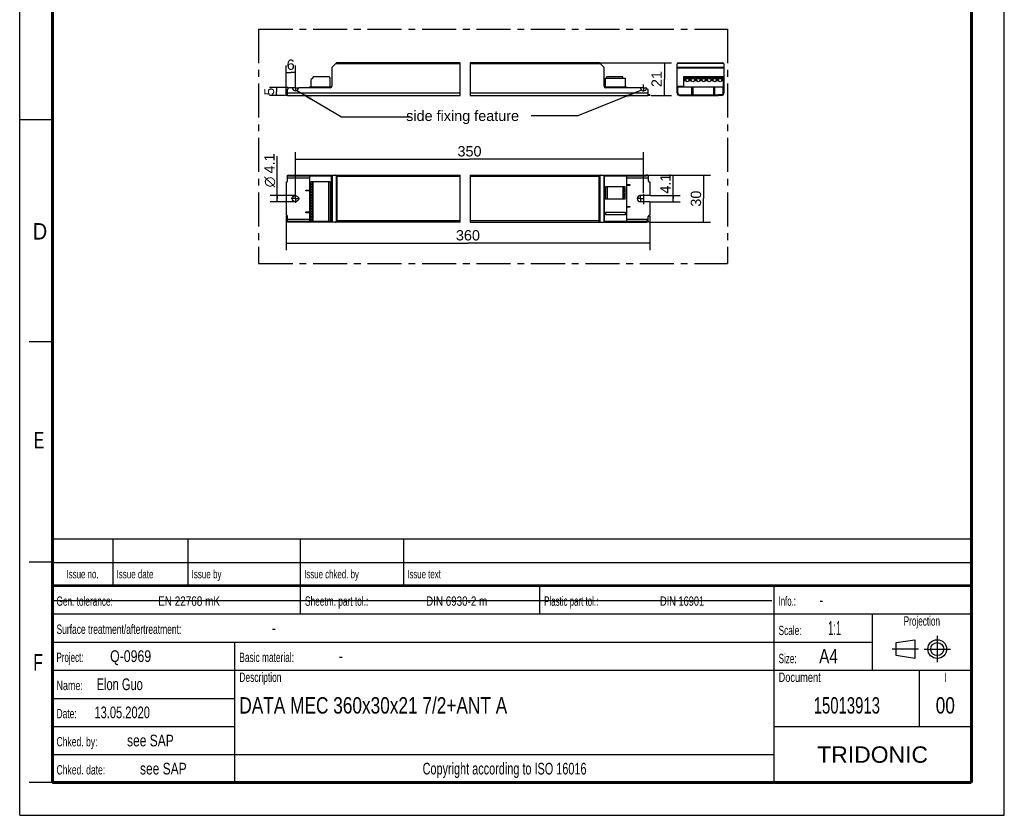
# Model space of a CAD drawing. Header units: millimetres. Extents: x 0 to 210, y 0 to 297.
# Tile 1 of 2: x 0 to 210, y 0 to 170. Entities that reach past the tile are written whole.
import ezdxf
from ezdxf.enums import TextEntityAlignment as Align

# ---------------------------------------------------------------- set-up
doc = ezdxf.new("R2010")
doc.units = ezdxf.units.MM
doc.header["$LTSCALE"] = 19.36
doc.linetypes.add('CENTER', pattern=[0.6, 0.375, -0.075, 0.075, -0.075])
doc.layers.get('0').update_dxf_attribs({"linetype": 'CONTINUOUS'})
for name, color, linetype in [('DEFAULT_1', 7, 'CENTER'), ('Z_AXIS', 7, 'CONTINUOUS'), ('Z_DIM_2D', 7, 'CONTINUOUS'), ('Z_NOTICE', 7, 'CONTINUOUS')]:
    doc.layers.add(name, color=color, linetype=linetype)
doc.styles.get("Standard").update_dxf_attribs({"font": 'txt', "width": 0.7})
doc.styles.add('TEXTSTYLE_2', font='txt', dxfattribs={"width": 0.75})
doc.styles.add('TEXTSTYLE_3', font='helveticaneueltw1g-ltcn.otf')
doc.styles.add('TEXTSTYLE_4', font='gdt', dxfattribs={"width": 0.7})
doc.styles.add('TEXTSTYLE_5', font='arial.ttf')
doc.dimstyles.new('DIMSTYLE_1', dxfattribs={"dimtxt": 2.2, "dimasz": 3.5, "dimexe": 1.5, "dimexo": 0, "dimgap": 0.55, "dimtad": 1, "dimdec": 1, "dimlfac": 3, "dimdsep": 46, "dimtxsty": 'TEXTSTYLE_3', "dimblk": '_FILLED', "dimblk1": '_FILLED', "dimblk2": '_FILLED', "dimcen": 0.09, "dimclrt": 5, "dimadec": 4, "dimazin": 2, "dimtp": 0.1, "dimtm": 0.1, "dimtfac": 1, "dimtdec": 1, "dimtofl": 0, "dimtmove": 0, "dimatfit": 3, "dimldrblk": '_FILLED', "dimfxl": 1, "dimtolj": 1, "dimarcsym": 0})
doc.dimstyles.new('DIMSTYLE_2', dxfattribs={"dimtxt": 2.2, "dimasz": 3.5, "dimexe": 1.5, "dimexo": 0, "dimgap": 0.55, "dimtad": 1, "dimdec": 1, "dimlfac": 3, "dimdsep": 46, "dimtxsty": 'TEXTSTYLE_3', "dimblk": '_FILLED', "dimblk1": '_FILLED', "dimblk2": '_FILLED', "dimcen": 0.09, "dimclrt": 5, "dimadec": 4, "dimazin": 2, "dimtp": 0.2, "dimtm": 0.2, "dimtfac": 1, "dimtdec": 1, "dimtofl": 0, "dimtmove": 0, "dimatfit": 3, "dimldrblk": '_FILLED', "dimfxl": 1, "dimtolj": 1, "dimarcsym": 0})
doc.dimstyles.new('DIMSTYLE_3', dxfattribs={"dimtxt": 2.2, "dimasz": 3.5, "dimexe": 1.5, "dimexo": 0, "dimgap": 0.55, "dimtad": 1, "dimdec": 1, "dimlfac": 3, "dimdsep": 46, "dimtxsty": 'TEXTSTYLE_3', "dimblk": '_FILLED', "dimblk1": '_FILLED', "dimblk2": '_FILLED', "dimcen": 0.09, "dimclrt": 5, "dimadec": 4, "dimazin": 2, "dimtp": 0.5, "dimtm": 0.5, "dimtfac": 1, "dimtdec": 1, "dimtofl": 0, "dimtmove": 0, "dimatfit": 3, "dimldrblk": '_FILLED', "dimfxl": 1, "dimtolj": 1, "dimarcsym": 0})
doc.dimstyles.new('DIMSTYLE_4', dxfattribs={"dimtxt": 2.1, "dimasz": 3.5, "dimexe": 1.5, "dimexo": 0, "dimgap": 0.525, "dimtad": 1, "dimdec": 1, "dimlfac": 3, "dimdsep": 46, "dimtxsty": 'TEXTSTYLE_3', "dimblk": '_FILLED', "dimblk1": '_FILLED', "dimblk2": '_FILLED', "dimcen": 0.09, "dimclrt": 5, "dimadec": 4, "dimazin": 2, "dimtp": 0.1, "dimtm": 0.1, "dimtfac": 1, "dimtdec": 1, "dimtofl": 0, "dimtmove": 0, "dimatfit": 3, "dimldrblk": '_FILLED', "dimfxl": 1, "dimtolj": 1, "dimarcsym": 0})
doc.dimstyles.get("Standard").update_dxf_attribs({"dimtxt": 3.5, "dimasz": 3.5, "dimexe": 1.5, "dimexo": 0, "dimtad": 1, "dimdec": 4, "dimdsep": 46, "dimtxsty": 'STANDARD', "dimblk": '_FILLED', "dimblk1": '_FILLED', "dimblk2": '_FILLED', "dimcen": 0.09, "dimclrt": 5, "dimadec": 4, "dimazin": 2, "dimtol": 1, "dimtp": 0.0001, "dimtm": 0.0001, "dimtfac": 1, "dimtdec": 4, "dimtofl": 0, "dimtmove": 0, "dimatfit": 3, "dimldrblk": '_FILLED', "dimfxl": 1, "dimtolj": 1, "dimarcsym": 0})

# ---------------------------------------------------------------- blocks, each defined once
blk = doc.blocks.new('PROJEKTIONSMETHODE_BL0', base_point=(192.31, 35.47))
at = {"color": 2, "linetype": 'CONTINUOUS'}
for p, q in [((186.91, 36.87), (190.91, 37.47)), ((186.91, 34.07), (186.91, 36.87)), ((190.91, 37.47), (190.91, 33.47)), ((190.91, 33.47), (186.91, 34.07))]:
    blk.add_line(p, q, dxfattribs=at)
for radius in [2, 1.4]:
    blk.add_circle((195.71, 35.47), radius, dxfattribs=at)
at = {"layer": 'DEFAULT_1', "color": 2, "linetype": 'CENTER'}
for p, q in [((195.71, 38.27), (195.71, 32.67)), ((191.71, 35.47), (186.11, 35.47)), ((192.91, 35.47), (198.5, 35.47))]:
    blk.add_line(p, q, dxfattribs=at)
blk = doc.blocks.new('*D0')
at = {"layer": 'Z_DIM_2D', "color": 2, "linetype": 'CONTINUOUS'}
for p, q in [((139.36, 131.58), (139.36, 136.35)), ((134.54, 130.9), (140.86, 130.9)), ((134.57, 132.26), (140.86, 132.26)), ((139.36, 132.26), (139.36, 131.58)), ((139.36, 130.9), (139.36, 131.58))]:
    blk.add_line(p, q, dxfattribs=at)
at = {"layer": 'Z_DIM_2D', "color": 5, "linetype": 'CONTINUOUS', "style": 'TEXTSTYLE_3'}
blk.add_text('4.1', height=2.2, rotation=90, dxfattribs=at).set_placement((138.81, 132.65))
blk = doc.blocks.new('_FILLED')
at = {"color": 0, "linetype": 'BYBLOCK'}
blk.add_solid([(0, 0), (-1, 0.125), (-1, -0.125)], dxfattribs=at)
blk = doc.blocks.new('_NONE')
blk = doc.blocks.new('*D1')
at = {"layer": 'Z_DIM_2D', "color": 2, "linetype": 'CONTINUOUS'}
for p, q in [((54.92, 131.58), (54.92, 140.64)), ((58.8, 132.26), (53.42, 132.26)), ((58.8, 130.9), (53.42, 130.9)), ((54.92, 132.26), (54.92, 131.58)), ((54.92, 130.9), (54.92, 131.58))]:
    blk.add_line(p, q, dxfattribs=at)
at = {"layer": 'Z_DIM_2D', "color": 5, "linetype": 'CONTINUOUS'}
for s, style, p in [('4.1', 'TEXTSTYLE_3', (54.37, 136.95)), ('n', 'TEXTSTYLE_4', (54.37, 134.01))]:
    blk.add_text(s, height=2.2, rotation=90, dxfattribs=dict(at, style=style)).set_placement(p)
blk = doc.blocks.new('*D2')
at = {"layer": 'Z_DIM_2D', "color": 2, "linetype": 'CONTINUOUS'}
for p, q in [((123.79, 160.59), (139, 160.59)), ((137.5, 160.59), (137.5, 157.09)), ((137.5, 153.59), (137.5, 157.09)), ((134.7, 153.59), (139, 153.59))]:
    blk.add_line(p, q, dxfattribs=at)
at = {"layer": 'Z_DIM_2D', "color": 5, "linetype": 'CONTINUOUS', "style": 'TEXTSTYLE_3'}
blk.add_text('21', height=2.2, rotation=90, dxfattribs=at).set_placement((136.95, 157.09), align=Align.CENTER)
blk = doc.blocks.new('*D3')
at = {"layer": 'Z_DIM_2D', "color": 2, "linetype": 'CONTINUOUS'}
for p, q in [((56.8, 153.86), (56.8, 160.01)), ((58.8, 155.9), (58.8, 160.01)), ((56.8, 158.51), (57.8, 158.51)), ((58.8, 158.51), (57.8, 158.51))]:
    blk.add_line(p, q, dxfattribs=at)
at = {"layer": 'Z_DIM_2D', "color": 5, "linetype": 'CONTINUOUS', "style": 'TEXTSTYLE_3'}
blk.add_text('6', height=2.2, dxfattribs=at).set_placement((57.8, 159.06), align=Align.CENTER)
blk = doc.blocks.new('*D4')
at = {"layer": 'Z_DIM_2D', "color": 2, "linetype": 'CONTINUOUS'}
for p, q in [((56.8, 127.86), (56.8, 120.61)), ((134.41, 127.85), (134.41, 120.61)), ((56.8, 122.11), (95.6, 122.11)), ((134.41, 122.11), (95.6, 122.11))]:
    blk.add_line(p, q, dxfattribs=at)
at = {"layer": 'Z_DIM_2D', "color": 5, "linetype": 'CONTINUOUS', "style": 'TEXTSTYLE_3'}
blk.add_text('360', height=2.2, dxfattribs=at).set_placement((95.6, 122.66), align=Align.CENTER)
blk = doc.blocks.new('*D5')
at = {"layer": 'Z_DIM_2D', "color": 2, "linetype": 'CONTINUOUS'}
for p, q in [((134.24, 136.58), (147.37, 136.58)), ((145.87, 136.58), (145.87, 131.58)), ((145.87, 126.58), (145.87, 131.58)), ((134.23, 126.58), (147.37, 126.58))]:
    blk.add_line(p, q, dxfattribs=at)
at = {"layer": 'Z_DIM_2D', "color": 5, "linetype": 'CONTINUOUS', "style": 'TEXTSTYLE_3'}
blk.add_text('30', height=2.2, rotation=90, dxfattribs=at).set_placement((145.32, 131.58), align=Align.CENTER)
blk = doc.blocks.new('*D6')
at = {"layer": 'Z_DIM_2D', "color": 2, "linetype": 'CONTINUOUS'}
for p, q in [((58.8, 132.46), (58.8, 141.53)), ((133.07, 132.78), (133.07, 141.53)), ((58.8, 140.03), (95.94, 140.03)), ((133.07, 140.03), (95.94, 140.03))]:
    blk.add_line(p, q, dxfattribs=at)
at = {"layer": 'Z_DIM_2D', "color": 5, "linetype": 'CONTINUOUS', "style": 'TEXTSTYLE_3'}
blk.add_text('350', height=2.2, dxfattribs=at).set_placement((95.94, 140.58), align=Align.CENTER)
blk = doc.blocks.new('*D7')
at = {"layer": 'Z_DIM_2D', "color": 2, "linetype": 'CONTINUOUS'}
for p, q in [((57.27, 155.26), (53.28, 155.26)), ((56.67, 153.59), (53.28, 153.59)), ((54.78, 155.26), (54.78, 154.42)), ((54.78, 153.59), (54.78, 154.42))]:
    blk.add_line(p, q, dxfattribs=at)
at = {"layer": 'Z_DIM_2D', "color": 5, "linetype": 'CONTINUOUS', "style": 'TEXTSTYLE_3'}
blk.add_text('5', height=2.1, rotation=90, dxfattribs=at).set_placement((54.26, 154.42), align=Align.CENTER)

msp = doc.modelspace()

# ---------------------------------------------------------------- linework, layer by layer
at = {"color": 2, "linetype": 'CONTINUOUS'}
for p, q in [((0, 0), (0, 297)), ((210, 0), (210, 297)), ((93.95, 153.588), (93.95, 160.588)), ((96.061, 160.588), (96.061, 153.588)), ((0, 148.5), (7, 148.5)), ((93.95, 126.582), (93.95, 136.582)), ((96.061, 136.582), (96.061, 126.582)), ((7, 101), (2, 101)), ((6.914, 48.96), (6.914, 58.96)), ((6.914, 58.96), (202.914, 58.96)), ((19.914, 48.96), (19.914, 58.96)), ((35.914, 48.96), (35.914, 58.96)), ((59.914, 48.96), (59.914, 58.96)), ((81.914, 48.96), (81.914, 58.96)), ((202.914, 48.96), (202.914, 58.96)), ((7, 54), (2, 54)), ((6.914, 53.96), (202.914, 53.96)), ((6.914, 6.96), (6.914, 48.96)), ((6.914, 48.96), (202.914, 48.96)), ((6.914, 48.96), (202.914, 48.96)), ((59.914, 42.96), (59.914, 48.96)), ((110.914, 42.96), (110.914, 48.96)), ((160.914, 6.96), (160.914, 48.96)), ((202.914, 6.96), (202.914, 48.96)), ((6.914, 42.96), (202.914, 42.96)), ((181.914, 30.96), (181.914, 42.96)), ((6.914, 36.96), (181.914, 36.96)), ((45.914, 6.96), (45.914, 36.96)), ((6.914, 30.96), (202.914, 30.96)), ((191.914, 18.96), (191.914, 30.96)), ((6.914, 24.96), (45.914, 24.96)), ((6.914, 18.96), (45.914, 18.96)), ((160.914, 18.96), (202.914, 18.96)), ((6.914, 12.96), (160.914, 12.96)), ((7, 7), (2, 7)), ((6.914, 6.96), (202.914, 6.96)), ((0, 0), (210, 0))]:
    msp.add_line(p, q, dxfattribs=at)
at = {"color": 7, "linetype": 'CONTINUOUS'}
for p, q in [((66.636, 159.657), (67.499, 160.52)), ((93.95, 160.588), (67.664, 160.588)), ((123.544, 160.588), (96.061, 160.588)), ((123.709, 160.52), (124.572, 159.657)), ((140.21, 154.122), (140.21, 160.355)), ((140.443, 160.588), (149.977, 160.588)), ((150.21, 160.355), (150.21, 154.122)), ((66.567, 159.492), (66.567, 155.588)), ((124.641, 155.588), (124.641, 159.492)), ((61.801, 155.405), (61.801, 155.255)), ((66.234, 155.405), (66.512, 155.405)), ((124.696, 155.405), (129.407, 155.405)), ((124.907, 157.272), (129.241, 157.272)), ((124.907, 155.405), (124.907, 157.272)), ((129.241, 155.405), (129.241, 157.272)), ((129.407, 155.405), (129.407, 155.255)), ((140.377, 154.122), (140.377, 155.405)), ((140.377, 155.405), (150.043, 155.405)), ((150.043, 154.122), (150.043, 155.405)), ((57.134, 153.588), (57.134, 154.922)), ((57.134, 153.588), (93.95, 153.588)), ((57.984, 155.255), (57.467, 155.255)), ((66.234, 155.255), (59.617, 155.255)), ((96.061, 153.588), (134.074, 153.588)), ((132.257, 155.255), (124.974, 155.255)), ((134.074, 153.588), (134.074, 154.678)), ((140.21, 155.255), (140.377, 155.255)), ((140.743, 153.755), (141.377, 153.755)), ((140.743, 153.588), (141.377, 153.588)), ((143.377, 153.755), (143.377, 155.255)), ((143.543, 155.255), (143.377, 155.255)), ((143.543, 155.255), (143.543, 153.755)), ((148.21, 155.255), (148.043, 155.255)), ((148.043, 153.755), (148.043, 155.255)), ((148.21, 155.255), (148.21, 153.755)), ((149.677, 153.755), (149.043, 153.755)), ((149.677, 153.588), (149.043, 153.588)), ((150.043, 155.255), (150.21, 155.255)), ((57.134, 135.415), (57.134, 136.582)), ((57.134, 136.582), (93.95, 136.582)), ((66.567, 136.582), (66.567, 126.582)), ((96.061, 136.582), (133.597, 136.582)), ((124.641, 136.582), (124.641, 126.582)), ((57.134, 136.415), (66.512, 136.415)), ((61.801, 136.415), (61.801, 126.748)), ((66.512, 126.748), (66.512, 136.415)), ((124.641, 136.415), (133.597, 136.415)), ((129.407, 136.415), (129.407, 126.748)), ((129.407, 134.582), (130.157, 134.582)), ((130.157, 134.415), (129.407, 134.415)), ((130.157, 134.582), (130.157, 134.415)), ((134.074, 136.415), (134.074, 135.415)), ((61.051, 133.248), (61.051, 133.415)), ((61.051, 133.415), (61.801, 133.415)), ((61.801, 133.248), (61.051, 133.248)), ((61.051, 128.582), (61.051, 128.748)), ((61.051, 128.748), (61.801, 128.748)), ((61.801, 128.582), (61.051, 128.582)), ((129.241, 128.599), (124.907, 128.599)), ((124.907, 128.599), (124.907, 128.165)), ((124.907, 128.165), (129.241, 128.165)), ((129.241, 128.165), (129.241, 128.599)), ((129.407, 129.915), (130.157, 129.915)), ((130.157, 129.748), (129.407, 129.748)), ((130.157, 129.915), (130.157, 129.748)), ((57.134, 126.582), (57.134, 127.748)), ((57.134, 126.748), (61.801, 126.748)), ((93.95, 126.582), (57.134, 126.582)), ((66.234, 126.748), (66.512, 126.748)), ((96.061, 126.582), (133.597, 126.582)), ((124.641, 126.748), (133.597, 126.748)), ((134.074, 126.748), (134.074, 127.748)), ((7.1, 45.829), (160.431, 45.819))]:
    msp.add_line(p, q, dxfattribs=at)
at = {"color": 9, "linetype": 'CONTINUOUS'}
for p, q in [((93.95, 160.355), (67.334, 160.355)), ((123.874, 160.355), (96.061, 160.355)), ((140.21, 159.657), (150.21, 159.657)), ((140.278, 160.52), (150.142, 160.52)), ((140.21, 159.492), (150.21, 159.492)), ((140.21, 155.588), (141.593, 155.588)), ((150.06, 155.588), (150.21, 155.588)), ((57.134, 154.122), (93.95, 154.122)), ((96.061, 154.122), (134.074, 154.122)), ((140.21, 154.922), (140.377, 154.922)), ((143.543, 155.188), (143.377, 155.188)), ((148.21, 155.188), (148.043, 155.188)), ((150.043, 154.922), (150.21, 154.922)), ((57.467, 136.582), (57.467, 136.415)), ((57.984, 136.415), (57.984, 136.582)), ((58.147, 136.415), (58.147, 136.582)), ((59.454, 136.582), (59.454, 136.415)), ((59.617, 136.582), (59.617, 136.415)), ((66.234, 136.582), (66.234, 136.415)), ((66.636, 136.582), (66.636, 126.582)), ((67.499, 136.513), (67.499, 126.65)), ((123.709, 136.513), (123.709, 126.65)), ((124.572, 136.582), (124.572, 126.582)), ((124.974, 136.415), (124.974, 136.582)), ((132.257, 136.415), (132.257, 136.582)), ((132.421, 136.415), (132.421, 136.582)), ((57.134, 136.048), (61.801, 136.048)), ((67.664, 136.348), (67.664, 126.815)), ((67.664, 136.348), (93.95, 136.348)), ((96.061, 136.348), (123.544, 136.348)), ((123.544, 136.348), (123.544, 126.815)), ((129.407, 136.048), (134.074, 136.048)), ((130.091, 134.582), (130.091, 134.415)), ((61.117, 133.248), (61.117, 133.415)), ((61.117, 128.582), (61.117, 128.748)), ((130.091, 129.915), (130.091, 129.748)), ((61.801, 127.115), (57.134, 127.115)), ((57.467, 126.748), (57.467, 126.582)), ((57.984, 126.582), (57.984, 126.748)), ((58.147, 126.582), (58.147, 126.748)), ((59.454, 126.748), (59.454, 126.582)), ((59.617, 126.748), (59.617, 126.582)), ((66.234, 126.732), (66.234, 126.582)), ((93.95, 126.815), (67.664, 126.815)), ((123.544, 126.815), (96.061, 126.815)), ((124.974, 126.582), (124.974, 126.748)), ((134.074, 127.115), (129.407, 127.115)), ((132.257, 126.582), (132.257, 126.748)), ((132.421, 126.582), (132.421, 126.748))]:
    msp.add_line(p, q, dxfattribs=at)
at = {"color": 7, "linetype": 'CONTINUOUS'}
for points, const_width in [([(7, 7), (7, 290)], 0.7), ([(203, 7), (203, 290)], 0.7), ([(7, 49), (203, 49)], 0.5), ([(7, 7), (203, 7)], 0.7)]:
    msp.add_lwpolyline(points, dxfattribs=dict(at, const_width=const_width))
for points in [[(67.499, 136.513), (67.478, 136.532), (67.454, 136.548), (67.427, 136.562), (67.398, 136.573), (67.367, 136.579), (67.334, 136.582)], [(67.55, 136.462), (67.524, 136.488), (67.499, 136.513)], [(123.709, 136.513), (123.684, 136.489), (123.658, 136.462)], [(123.874, 136.582), (123.841, 136.579), (123.81, 136.573), (123.781, 136.562), (123.754, 136.548), (123.73, 136.532), (123.709, 136.513)], [(67.664, 136.348), (67.635, 136.377), (67.606, 136.406), (67.55, 136.462)], [(123.658, 136.462), (123.602, 136.406), (123.573, 136.377), (123.544, 136.348)], [(67.334, 126.582), (67.367, 126.584), (67.398, 126.591), (67.427, 126.601), (67.454, 126.615), (67.478, 126.631), (67.499, 126.65)], [(67.55, 126.701), (67.524, 126.675), (67.499, 126.65)], [(67.664, 126.815), (67.635, 126.786), (67.606, 126.757), (67.55, 126.701)], [(123.544, 126.815), (123.573, 126.786), (123.602, 126.757), (123.658, 126.701)], [(123.658, 126.701), (123.684, 126.675), (123.709, 126.65)], [(123.709, 126.65), (123.73, 126.631), (123.754, 126.615), (123.781, 126.601), (123.81, 126.591), (123.841, 126.584), (123.874, 126.582)]]:
    msp.add_lwpolyline(points, dxfattribs=at)
for centre, radius, start, end in [((66.801, 159.492), 0.233, 135, 180), ((67.664, 160.355), 0.233, 90, 135), ((123.544, 160.355), 0.233, 45, 90), ((124.407, 159.492), 0.233, 0, 45), ((140.443, 160.355), 0.233, 90, 180), ((149.977, 160.355), 0.233, 0, 90), ((66.234, 155.588), 0.333, 270, 360), ((124.974, 155.588), 0.333, 180, 270), ((57.467, 154.922), 0.333, 90, 180), ((57.984, 155.088), 0.167, 11.53696, 90), ((58.801, 155.255), 0.667, 191.53696, 348.46304), ((59.617, 155.088), 0.167, 90, 168.46304), ((132.257, 155.088), 0.167, 11.53696, 90), ((133.074, 155.255), 0.667, 191.53696, 321.61591), ((140.743, 154.122), 0.533, 180, 270), ((140.743, 154.122), 0.367, 180, 270), ((149.677, 154.122), 0.533, 270, 360), ((149.677, 154.122), 0.367, 270, 360)]:
    msp.add_arc(centre, radius, start, end, dxfattribs=at)
at = {"layer": 'DEFAULT_1', "color": 5, "linetype": 'CENTER'}
for p, q in [((50.967, 167.757), (50.967, 117.744)), ((50.967, 167.757), (150.982, 167.757)), ((150.982, 167.757), (150.982, 117.744)), ((50.967, 117.744), (150.982, 117.744))]:
    msp.add_line(p, q, dxfattribs=at)
at = {"layer": 'Z_AXIS', "color": 7, "linetype": 'CONTINUOUS'}
for p, q in [((65.901, 157.538), (62.601, 157.538)), ((128.607, 157.538), (125.307, 157.538)), ((141.593, 157.538), (141.593, 155.405)), ((150.06, 157.538), (141.593, 157.538)), ((150.06, 157.538), (150.06, 155.405)), ((61.801, 155.405), (66.234, 155.405)), ((62.067, 156.734), (62.067, 155.405)), ((62.505, 157.309), (62.165, 156.97)), ((62.534, 157.472), (62.534, 157.38)), ((66.234, 155.405), (66.234, 157.205)), ((128.674, 157.38), (128.674, 157.472)), ((128.741, 157.272), (128.716, 157.298)), ((150.06, 155.405), (150.043, 155.405)), ((56.801, 153.588), (56.801, 153.755)), ((57.134, 153.755), (56.801, 153.755)), ((57.134, 153.588), (56.801, 153.588)), ((134.407, 153.755), (134.074, 153.755)), ((134.407, 153.588), (134.074, 153.588)), ((134.407, 153.755), (134.407, 153.588)), ((141.377, 153.755), (149.043, 153.755)), ((141.377, 153.588), (149.043, 153.588)), ((141.71, 153.588), (141.71, 153.755)), ((144.527, 153.588), (144.527, 153.755)), ((145.893, 153.588), (145.893, 153.755)), ((148.71, 153.588), (148.71, 153.755)), ((134.074, 136.582), (133.597, 136.582)), ((133.597, 136.415), (133.597, 136.582)), ((134.074, 136.582), (134.074, 136.415)), ((56.801, 135.082), (56.801, 132.265)), ((62.067, 126.732), (62.067, 135.198)), ((66.234, 135.198), (62.067, 135.198)), ((62.534, 126.732), (62.534, 135.198)), ((66.234, 135.198), (66.234, 126.732)), ((134.074, 136.415), (133.597, 136.415)), ((134.407, 135.082), (134.407, 132.265)), ((129.141, 134.098), (124.973, 134.098)), ((124.973, 134.098), (124.973, 131.465)), ((125.307, 134.098), (125.307, 131.465)), ((128.674, 134.098), (128.674, 131.465)), ((128.716, 134.098), (128.716, 131.465)), ((129.141, 131.465), (129.141, 134.098)), ((56.801, 132.265), (56.834, 132.265)), ((56.801, 130.898), (56.801, 128.082)), ((56.801, 130.898), (56.834, 130.898)), ((56.901, 130.965), (56.901, 132.198)), ((129.141, 131.465), (124.973, 131.465)), ((134.407, 132.265), (132.407, 132.265)), ((134.407, 130.898), (132.407, 130.898)), ((134.407, 130.898), (134.407, 128.082)), ((61.801, 126.748), (62.067, 126.748)), ((66.234, 126.732), (62.067, 126.732)), ((134.074, 126.748), (133.597, 126.748)), ((133.597, 126.582), (133.597, 126.748)), ((134.074, 126.582), (133.597, 126.582)), ((134.074, 126.748), (134.074, 126.582))]:
    msp.add_line(p, q, dxfattribs=at)
at = {"layer": 'Z_AXIS', "color": 7, "linetype": 'CENTER'}
for p, q in [((58.801, 155.255), (58.801, 155.926)), ((133.074, 155.255), (133.074, 155.957)), ((58.801, 155.255), (58.13, 155.255)), ((58.801, 155.255), (58.801, 154.584)), ((58.801, 155.255), (59.471, 155.255)), ((133.074, 155.255), (132.372, 155.255)), ((133.074, 155.255), (133.776, 155.255)), ((133.074, 155.255), (133.074, 154.553)), ((58.801, 131.582), (58.801, 132.464)), ((132.407, 131.582), (132.407, 132.365)), ((133.074, 132.537), (133.074, 130.368)), ((58.801, 131.582), (57.918, 131.582)), ((58.801, 131.582), (58.801, 130.699)), ((58.801, 131.582), (59.683, 131.582)), ((132.407, 131.582), (131.624, 131.582)), ((132.407, 131.582), (133.19, 131.582)), ((132.407, 131.582), (132.407, 130.799))]:
    msp.add_line(p, q, dxfattribs=at)
at = {"layer": 'Z_AXIS', "color": 9, "linetype": 'CONTINUOUS'}
for p, q in [((150.06, 157.472), (141.593, 157.472)), ((150.06, 157.38), (141.593, 157.38)), ((150.06, 157.309), (141.593, 157.309)), ((142.04, 156.97), (141.593, 156.97)), ((142.054, 156.734), (141.593, 156.734)), ((143.22, 156.734), (142.733, 156.734)), ((143.207, 156.97), (142.747, 156.97)), ((144.387, 156.734), (143.9, 156.734)), ((144.373, 156.97), (143.913, 156.97)), ((145.554, 156.734), (145.067, 156.734)), ((145.54, 156.97), (145.08, 156.97)), ((146.72, 156.734), (146.233, 156.734)), ((146.707, 156.97), (146.247, 156.97)), ((147.887, 156.734), (147.4, 156.734)), ((147.873, 156.97), (147.413, 156.97)), ((149.054, 156.734), (148.567, 156.734)), ((149.04, 156.97), (148.58, 156.97)), ((150.06, 156.734), (149.733, 156.734)), ((150.06, 156.97), (149.747, 156.97)), ((141.377, 153.755), (141.377, 153.588)), ((144.593, 153.755), (144.593, 153.588)), ((145.827, 153.755), (145.827, 153.588)), ((149.043, 153.755), (149.043, 153.588)), ((62.165, 134.752), (62.165, 135.198)), ((62.505, 126.732), (62.505, 135.198)), ((62.601, 126.732), (62.601, 135.198)), ((65.901, 126.732), (65.901, 135.198)), ((62.165, 133.585), (62.165, 134.045)), ((62.165, 132.418), (62.165, 132.878)), ((128.607, 134.098), (128.607, 131.465)), ((129.049, 134.098), (129.049, 133.79)), ((129.049, 133.073), (129.049, 132.623)), ((62.165, 131.252), (62.165, 131.712)), ((62.165, 130.085), (62.165, 130.545)), ((129.049, 131.907), (129.049, 131.465)), ((62.165, 128.918), (62.165, 129.378)), ((62.165, 127.752), (62.165, 128.212)), ((62.165, 126.732), (62.165, 127.045))]:
    msp.add_line(p, q, dxfattribs=at)
at = {"layer": 'Z_AXIS', "color": 7, "linetype": 'CONTINUOUS'}
for points in [[(62.067, 134.738), (62.068, 134.747), (62.071, 134.753), (62.075, 134.759), (62.08, 134.762), (62.088, 134.764), (62.097, 134.765)], [(62.097, 134.765), (62.11, 134.764), (62.126, 134.761)], [(62.126, 134.761), (62.144, 134.757), (62.165, 134.752)], [(62.165, 134.045), (62.207, 134.06), (62.245, 134.078), (62.279, 134.099), (62.31, 134.124), (62.337, 134.151), (62.361, 134.179), (62.381, 134.209), (62.398, 134.24), (62.411, 134.272), (62.421, 134.303), (62.428, 134.335), (62.432, 134.366), (62.434, 134.398), (62.432, 134.429), (62.428, 134.461), (62.422, 134.492), (62.412, 134.524), (62.399, 134.555), (62.382, 134.586), (62.362, 134.616), (62.338, 134.645), (62.311, 134.672), (62.28, 134.697), (62.245, 134.719), (62.207, 134.737), (62.165, 134.752)], [(62.097, 134.032), (62.088, 134.032), (62.08, 134.034), (62.075, 134.038), (62.07, 134.043), (62.068, 134.05), (62.067, 134.059)], [(62.067, 133.571), (62.068, 133.58), (62.071, 133.587), (62.075, 133.592), (62.08, 133.596), (62.088, 133.598), (62.097, 133.598)], [(62.097, 132.865), (62.088, 132.866), (62.08, 132.868), (62.075, 132.871), (62.07, 132.877), (62.068, 132.884), (62.067, 132.892)], [(62.067, 132.405), (62.068, 132.413), (62.071, 132.42), (62.075, 132.425), (62.08, 132.429), (62.088, 132.431), (62.097, 132.432)], [(62.126, 134.035), (62.115, 134.033), (62.105, 134.032), (62.097, 134.032)], [(62.097, 133.598), (62.11, 133.597), (62.126, 133.595)], [(62.126, 132.869), (62.115, 132.867), (62.105, 132.865), (62.097, 132.865)], [(62.097, 132.432), (62.11, 132.431), (62.126, 132.428)], [(62.165, 134.045), (62.151, 134.041), (62.138, 134.038), (62.126, 134.035)], [(62.126, 133.595), (62.144, 133.591), (62.165, 133.585)], [(62.165, 132.878), (62.151, 132.874), (62.138, 132.871), (62.126, 132.869)], [(62.126, 132.428), (62.144, 132.424), (62.165, 132.418)], [(62.165, 132.878), (62.207, 132.893), (62.245, 132.911), (62.279, 132.933), (62.31, 132.957), (62.337, 132.984), (62.361, 133.013), (62.381, 133.043), (62.398, 133.074), (62.411, 133.105), (62.421, 133.137), (62.428, 133.168), (62.432, 133.2), (62.434, 133.231), (62.432, 133.262), (62.428, 133.294), (62.422, 133.325), (62.412, 133.357), (62.399, 133.388), (62.382, 133.419), (62.362, 133.45), (62.338, 133.478), (62.311, 133.506), (62.28, 133.53), (62.245, 133.552), (62.207, 133.57), (62.165, 133.585)], [(62.165, 131.712), (62.207, 131.726), (62.245, 131.744), (62.279, 131.766), (62.31, 131.791), (62.337, 131.817), (62.361, 131.846), (62.381, 131.876), (62.398, 131.907), (62.411, 131.938), (62.421, 131.97), (62.428, 132.001), (62.432, 132.033), (62.434, 132.064), (62.432, 132.096), (62.428, 132.127), (62.422, 132.159), (62.412, 132.19), (62.399, 132.222), (62.382, 132.253), (62.362, 132.283), (62.338, 132.312), (62.311, 132.339), (62.28, 132.364), (62.245, 132.385), (62.207, 132.404), (62.165, 132.418)], [(129.049, 133.79), (129.009, 133.778), (128.972, 133.762), (128.938, 133.743), (128.908, 133.721), (128.881, 133.696), (128.857, 133.67), (128.836, 133.642), (128.819, 133.613), (128.804, 133.583), (128.793, 133.553), (128.784, 133.523), (128.778, 133.492), (128.774, 133.462), (128.773, 133.432)], [(128.773, 133.432), (128.774, 133.401), (128.778, 133.371), (128.784, 133.341), (128.793, 133.311), (128.804, 133.281), (128.819, 133.251), (128.836, 133.222), (128.857, 133.194), (128.881, 133.167), (128.908, 133.143), (128.938, 133.12), (128.972, 133.101), (129.009, 133.085), (129.049, 133.073)], [(129.049, 132.623), (129.009, 132.611), (128.972, 132.596), (128.938, 132.576), (128.908, 132.554), (128.881, 132.53), (128.857, 132.503), (128.836, 132.475), (128.819, 132.446), (128.804, 132.416), (128.793, 132.386), (128.784, 132.356), (128.778, 132.326), (128.774, 132.295), (128.773, 132.265)], [(129.104, 133.798), (129.096, 133.798), (129.083, 133.797), (129.067, 133.794), (129.049, 133.79)], [(129.049, 133.073), (129.067, 133.069), (129.083, 133.067), (129.097, 133.065), (129.104, 133.065)], [(129.104, 132.632), (129.096, 132.631), (129.083, 132.63), (129.067, 132.627), (129.049, 132.623)], [(129.141, 133.765), (129.14, 133.776), (129.137, 133.784), (129.132, 133.79), (129.126, 133.794), (129.118, 133.797), (129.108, 133.798), (129.104, 133.798)], [(129.104, 133.065), (129.108, 133.065), (129.118, 133.066), (129.126, 133.069), (129.132, 133.073), (129.137, 133.08), (129.14, 133.088), (129.141, 133.098)], [(129.141, 132.599), (129.14, 132.609), (129.137, 132.617), (129.132, 132.623), (129.126, 132.628), (129.118, 132.63), (129.108, 132.632), (129.104, 132.632)], [(62.097, 131.698), (62.088, 131.699), (62.08, 131.701), (62.075, 131.705), (62.07, 131.71), (62.068, 131.717), (62.067, 131.725)], [(62.067, 131.238), (62.068, 131.247), (62.071, 131.253), (62.075, 131.259), (62.08, 131.262), (62.088, 131.264), (62.097, 131.265)], [(62.097, 130.532), (62.088, 130.532), (62.08, 130.534), (62.075, 130.538), (62.07, 130.543), (62.068, 130.55), (62.067, 130.559)], [(62.126, 131.702), (62.115, 131.7), (62.105, 131.699), (62.097, 131.698)], [(62.097, 131.265), (62.11, 131.264), (62.126, 131.261)], [(62.126, 130.535), (62.115, 130.533), (62.105, 130.532), (62.097, 130.532)], [(62.165, 131.712), (62.151, 131.708), (62.138, 131.704), (62.126, 131.702)], [(62.126, 131.261), (62.144, 131.257), (62.165, 131.252)], [(62.165, 130.545), (62.151, 130.541), (62.138, 130.538), (62.126, 130.535)], [(62.165, 130.545), (62.207, 130.56), (62.245, 130.578), (62.279, 130.599), (62.31, 130.624), (62.337, 130.651), (62.361, 130.679), (62.381, 130.709), (62.398, 130.74), (62.411, 130.772), (62.421, 130.803), (62.428, 130.835), (62.432, 130.866), (62.434, 130.898), (62.432, 130.929), (62.428, 130.961), (62.422, 130.992), (62.412, 131.024), (62.399, 131.055), (62.382, 131.086), (62.362, 131.116), (62.338, 131.145), (62.311, 131.172), (62.28, 131.197), (62.245, 131.219), (62.207, 131.237), (62.165, 131.252)], [(128.773, 132.265), (128.774, 132.235), (128.778, 132.205), (128.784, 132.174), (128.793, 132.144), (128.804, 132.114), (128.819, 132.084), (128.836, 132.055), (128.857, 132.027), (128.881, 132.001), (128.908, 131.976), (128.938, 131.954), (128.972, 131.934), (129.009, 131.919), (129.049, 131.907)], [(129.049, 131.907), (129.067, 131.903), (129.083, 131.9), (129.097, 131.899), (129.104, 131.898)], [(129.104, 131.898), (129.108, 131.898), (129.118, 131.9), (129.126, 131.902), (129.132, 131.907), (129.137, 131.913), (129.14, 131.921), (129.141, 131.931)], [(62.067, 130.071), (62.068, 130.08), (62.071, 130.087), (62.075, 130.092), (62.08, 130.096), (62.088, 130.098), (62.097, 130.098)], [(62.097, 129.365), (62.088, 129.366), (62.08, 129.368), (62.075, 129.371), (62.07, 129.377), (62.068, 129.384), (62.067, 129.392)], [(62.067, 128.905), (62.068, 128.913), (62.071, 128.92), (62.075, 128.925), (62.08, 128.929), (62.088, 128.931), (62.097, 128.932)], [(62.097, 128.198), (62.088, 128.199), (62.08, 128.201), (62.075, 128.205), (62.07, 128.21), (62.068, 128.217), (62.067, 128.225)], [(62.097, 130.098), (62.11, 130.097), (62.126, 130.095)], [(62.126, 129.369), (62.115, 129.367), (62.105, 129.365), (62.097, 129.365)], [(62.097, 128.932), (62.11, 128.931), (62.126, 128.928)], [(62.126, 128.202), (62.115, 128.2), (62.105, 128.199), (62.097, 128.198)], [(62.126, 130.095), (62.144, 130.091), (62.165, 130.085)], [(62.165, 129.378), (62.151, 129.374), (62.138, 129.371), (62.126, 129.369)], [(62.126, 128.928), (62.144, 128.924), (62.165, 128.918)], [(62.165, 128.212), (62.151, 128.208), (62.138, 128.204), (62.126, 128.202)], [(62.165, 129.378), (62.207, 129.393), (62.245, 129.411), (62.279, 129.433), (62.31, 129.457), (62.337, 129.484), (62.361, 129.513), (62.381, 129.543), (62.398, 129.574), (62.411, 129.605), (62.421, 129.637), (62.428, 129.668), (62.432, 129.7), (62.434, 129.731), (62.432, 129.762), (62.428, 129.794), (62.422, 129.825), (62.412, 129.857), (62.399, 129.888), (62.382, 129.919), (62.362, 129.95), (62.338, 129.978), (62.311, 130.006), (62.28, 130.03), (62.245, 130.052), (62.207, 130.07), (62.165, 130.085)], [(62.165, 128.212), (62.207, 128.226), (62.245, 128.244), (62.279, 128.266), (62.31, 128.291), (62.337, 128.317), (62.361, 128.346), (62.381, 128.376), (62.398, 128.407), (62.411, 128.438), (62.421, 128.47), (62.428, 128.501), (62.432, 128.533), (62.434, 128.564), (62.432, 128.596), (62.428, 128.627), (62.422, 128.659), (62.412, 128.69), (62.399, 128.722), (62.382, 128.753), (62.362, 128.783), (62.338, 128.812), (62.311, 128.839), (62.28, 128.864), (62.245, 128.885), (62.207, 128.904), (62.165, 128.918)], [(62.067, 127.738), (62.068, 127.747), (62.071, 127.753), (62.075, 127.759), (62.08, 127.762), (62.088, 127.764), (62.097, 127.765)], [(62.097, 127.032), (62.088, 127.032), (62.08, 127.034), (62.075, 127.038), (62.07, 127.043), (62.068, 127.05), (62.067, 127.059)], [(62.097, 127.765), (62.11, 127.764), (62.126, 127.761)], [(62.126, 127.035), (62.115, 127.033), (62.105, 127.032), (62.097, 127.032)], [(62.126, 127.761), (62.144, 127.757), (62.165, 127.752)], [(62.165, 127.045), (62.151, 127.041), (62.138, 127.038), (62.126, 127.035)], [(62.165, 127.045), (62.207, 127.06), (62.245, 127.078), (62.279, 127.099), (62.31, 127.124), (62.337, 127.151), (62.361, 127.179), (62.381, 127.209), (62.398, 127.24), (62.411, 127.272), (62.421, 127.303), (62.428, 127.335), (62.432, 127.366), (62.434, 127.398), (62.432, 127.429), (62.428, 127.461), (62.422, 127.492), (62.412, 127.524), (62.399, 127.555), (62.382, 127.586), (62.362, 127.616), (62.338, 127.645), (62.311, 127.672), (62.28, 127.697), (62.245, 127.719), (62.207, 127.737), (62.165, 127.752)]]:
    msp.add_lwpolyline(points, dxfattribs=at)
for centre, radius in [((142.393, 156.872), 0.367), ((143.56, 156.872), 0.367), ((144.727, 156.872), 0.367), ((145.893, 156.872), 0.367), ((147.06, 156.872), 0.367), ((148.227, 156.872), 0.367), ((149.393, 156.872), 0.367), ((58.801, 131.582), 0.683)]:
    msp.add_circle(centre, radius, dxfattribs=at)
for centre, radius, start, end in [((62.601, 157.472), 0.0667, 90, 180), ((65.901, 157.205), 0.333, 0, 90), ((125.306, 157.205), 0.333, 89.83952, 168.45805), ((128.607, 157.472), 0.0667, 0, 90), ((62.401, 156.734), 0.333, 135, 180), ((62.434, 157.38), 0.1, 315, 360), ((128.774, 157.38), 0.1, 180, 234.67432), ((133.807, 154.678), 0.267, 0, 142.21684), ((56.801, 135.415), 0.333, 270, 360), ((134.407, 135.415), 0.333, 180, 270), ((56.834, 132.198), 0.0667, 0, 90), ((56.834, 130.965), 0.0667, 270, 360), ((132.407, 131.582), 0.683, 90, 270), ((56.801, 127.748), 0.333, 0, 90), ((134.407, 127.748), 0.333, 90, 180)]:
    msp.add_arc(centre, radius, start, end, dxfattribs=at)

# ---------------------------------------------------------------- block references
at = {"color": 2, "linetype": 'CONTINUOUS'}
msp.add_blockref('PROJEKTIONSMETHODE_BL0', (192.305, 35.47), dxfattribs=at)

# ---------------------------------------------------------------- texts
at = {"color": 5, "linetype": 'CONTINUOUS', "style": 'TEXTSTYLE_2'}
for s, width, p in [('D', 0.904762, (2.807, 122.857)), ('E', 0.714286, (3.002, 78.302)), ('F', 0.714286, (2.922, 30.897))]:
    msp.add_text(s, height=3.5, dxfattribs=dict(at, width=width)).set_placement(p)
at = {"layer": 'Z_NOTICE', "color": 5, "linetype": 'CONTINUOUS', "style": 'TEXTSTYLE_3'}
msp.add_text('side fixing feature   ', height=2.2, dxfattribs=at).set_placement((109.069, 148.154), align=Align.RIGHT)
at = {"layer": 'Z_NOTICE', "color": 5, "linetype": 'CONTINUOUS', "style": 'TEXTSTYLE_2'}
for s, height, width, p in [('Issue date ', 1.8, 0.707792, (20.664, 50.56)), ('Issue by ', 1.8, 0.71164, (36.664, 50.56)), ('Issue chked. by', 1.8, 0.698413, (60.664, 50.56)), ('Issue text ', 1.8, 0.694805, (82.664, 50.56)), ('Gen. tolerance:', 2, 0.657143, (7.851, 44.71)), ('EN 22768 mK', 2, 0.792208, (29.53, 44.71)), ('Sheetm. part tol.:', 2, 0.662698, (60.851, 44.71)), ('DIN 6930-2 m', 2, 0.78373, (86.672, 44.71)), ('Plastic part tol.:', 2, 0.632275, (111.851, 44.71)), ('DIN 16901', 2, 0.73545, (136.577, 44.71)), ('Info.: ', 2, 0.622449, (161.851, 44.71)), ('-', 2.5, 0.714286, (170.565, 44.71)), ('Surface treatment/aftertreatment: ', 2, 0.67577, (7.851, 38.71)), ('Scale:  ', 2, 0.660714, (161.851, 38.46)), ('1:1', 3, 0.5, (172.422, 38.46)), ('-', 2.5, 0.714286, (53.803, 38.71)), ('Project: ', 2, 0.634921, (7.851, 32.71)), ('Q-0969', 2.5, 0.785714, (19.28, 32.71)), ('Basic material: ', 2, 0.66369, (46.851, 32.71)), ('-', 2.5, 0.714286, (68.089, 32.71)), ('Size: ', 2, 0.646825, (161.851, 32.46)), (' A4', 3, 0.809524, (169.613, 32.46)), ('Elon Guo', 2.5, 0.705357, (16.422, 26.71)), ('Description', 2, 0.670996, (46.851, 28.46)), ('Document', 2, 0.738095, (161.851, 28.46)), ('Name: ', 2, 0.714286, (7.851, 26.71)), ('13.05.2020', 2.5, 0.707143, (15.946, 20.71)), ('Date: ', 2, 0.674603, (7.851, 20.71)), ('Chked. by: ', 2, 0.683983, (7.851, 14.71)), ('see SAP', 2.5, 0.765306, (22.899, 14.71)), ('Chked. date: ', 2, 0.684982, (7.851, 8.71)), ('see SAP', 2.5, 0.765306, (25.661, 8.71))]:
    msp.add_text(s, height=height, dxfattribs=dict(at, width=width)).set_placement(p)
for s, height, width, p in [('Issue no.', 1.8, 0.698413, (13.414, 50.56)), ('Projection', 2, 0.652381, (192.414, 40.46)), ('I', 2, 0.642857, (197.414, 28.46)), ('Copyright according to ISO 16016', 2.5, 0.694196, (103.414, 8.71))]:
    msp.add_text(s, height=height, dxfattribs=dict(at, width=width)).set_placement(p, align=Align.CENTER)
at = {"layer": 'Z_NOTICE', "color": 7, "linetype": 'CONTINUOUS', "style": 'TEXTSTYLE_2', "width": 0.785714}
msp.add_text('DATA MEC 360x30x21 7/2+ANT A', height=3.5, dxfattribs=at).set_placement((46.851, 21.71))
at = {"layer": 'Z_NOTICE', "color": 7, "linetype": 'CONTINUOUS', "style": 'TEXTSTYLE_2'}
for s, width, p in [('15013913', 0.678571, (176.414, 21.71)), ('00', 0.785714, (197.414, 21.71))]:
    msp.add_text(s, height=3.5, dxfattribs=dict(at, width=width)).set_placement(p, align=Align.CENTER)
at = {"layer": 'Z_NOTICE', "color": 5, "linetype": 'CONTINUOUS', "style": 'TEXTSTYLE_5'}
msp.add_text('TRIDONIC', height=3.5, dxfattribs=at).set_placement((181.914, 11.21), align=Align.CENTER)

# ---------------------------------------------------------------- dimensions: what is measured, and where the dimension line sits
at = {"layer": 'Z_DIM_2D', "color": 2, "linetype": 'CONTINUOUS'}
for base, p1, p2, angle, dimstyle, picture, middle in [((56.801, 158.506), (58.801, 155.905), (56.801, 153.86), 180, 'DIMSTYLE_1', '*D3', (57.801, 158.506)), ((137.5, 153.588), (123.788, 160.588), (134.701, 153.588), 270, 'DIMSTYLE_2', '*D2', (137.5, 156.863)), ((54.782, 155.255), (56.666, 153.588), (57.274, 155.255), 90, 'DIMSTYLE_4', '*D7', (54.782, 154.422)), ((145.868, 136.582), (134.232, 126.582), (134.24, 136.582), 90, 'DIMSTYLE_2', '*D5', (145.868, 131.578)), ((139.357, 132.265), (134.536, 130.898), (134.567, 132.265), 90, 'DIMSTYLE_1', '*D0', (139.357, 134.254))]:
    dim = msp.add_linear_dim(base=base, p1=p1, p2=p2, angle=angle, dimstyle=dimstyle, override={"dimblk1": 'NONE', "dimblk2": 'NONE', "dimsah": 1}, dxfattribs=at)
    dim.commit()
    dim.dimension.update_dxf_attribs({"geometry": picture, "text_midpoint": middle, "dimtype": 160})
for base, p1, p2, picture, middle in [((133.074, 140.027), (58.801, 132.464), (133.074, 132.776), '*D6', (95.933, 140.027)), ((134.407, 122.109), (56.801, 127.857), (134.407, 127.854), '*D4', (95.6, 122.109))]:
    dim = msp.add_linear_dim(base=base, p1=p1, p2=p2, dimstyle='DIMSTYLE_3', override={"dimblk1": 'NONE', "dimblk2": 'NONE', "dimsah": 1}, dxfattribs=at)
    dim.commit()
    dim.dimension.update_dxf_attribs({"geometry": picture, "text_midpoint": middle, "dimtype": 160})
dim = msp.add_linear_dim(base=(54.921, 130.898), p1=(58.801, 132.265), p2=(58.801, 130.898), angle=270, text='%%c<>', dimstyle='DIMSTYLE_1', override={"dimblk1": 'NONE', "dimblk2": 'NONE', "dimsah": 1}, dxfattribs=at)
dim.commit()
dim.dimension.update_dxf_attribs({"geometry": '*D1', "text_midpoint": (54.921, 137.327), "dimtype": 160})

# ---------------------------------------------------------------- leaders
at = {"layer": 'Z_NOTICE', "color": 2, "linetype": 'CONTINUOUS'}
for points in [[(59.144, 154.684), (68.652, 149.039), (83.267, 149.039)], [(132.641, 154.748), (119.038, 149.254), (109.069, 149.254)]]:
    msp.add_leader(points, dimstyle='STANDARD', override={"dimtad": 0}, dxfattribs=at)

doc.saveas('drawing.dxf')
